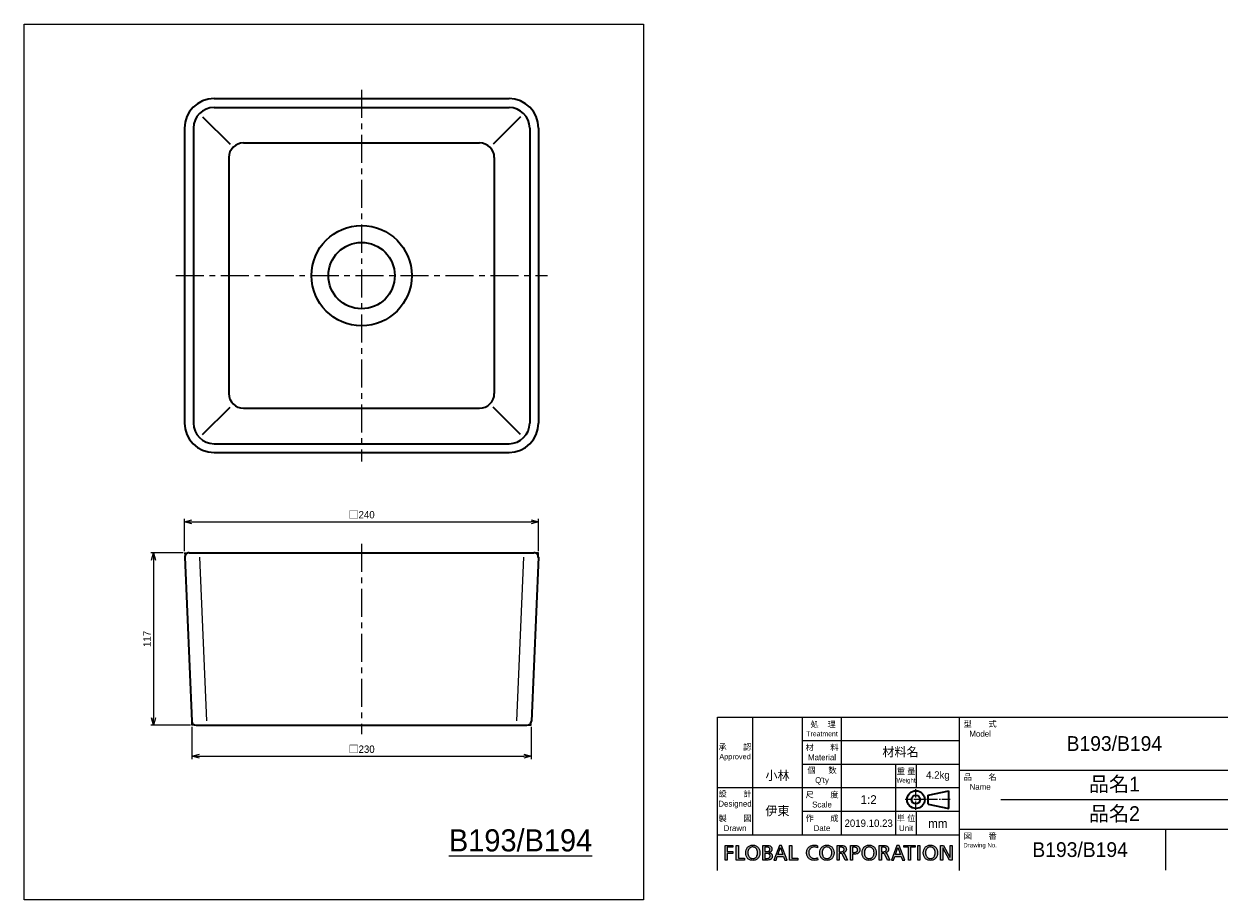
# Model space of a CAD drawing. Header units: millimetres. Extents: x 0 to 816, y 0 to 594.
import ezdxf

# ---------------------------------------------------------------- set-up
doc = ezdxf.new("R2010")
doc.units = ezdxf.units.MM
doc.header["$LTSCALE"] = 0.3
doc.linetypes.add('CENTER', pattern=[50.8, 31.75, -6.35, 6.35, -6.35])
doc.linetypes.add('CENTER2', pattern=[28.575, 19.05, -3.175, 3.175, -3.175])
doc.layers.add('HOJO', color=8, linetype='Continuous', lineweight=13, plot=False)
for name, color, linetype, lineweight in [('TEXT', 7, 'Continuous', 25), ('中心線', 4, 'CENTER', 18), ('中心線x.5', 4, 'CENTER2', 18), ('実線', 3, 'Continuous', 35), ('寸法', 2, 'Continuous', 18), ('細線', 7, 'Continuous', 18)]:
    doc.layers.add(name, color=color, linetype=linetype, lineweight=lineweight)
doc.styles.add('MS Pゴシック', font='txt')
doc.styles.get("Standard").update_dxf_attribs({"font": 'txt.shx', "bigfont": 'bigfont.shx'})
doc.dimstyles.new('MyDim S＝1：2', dxfattribs={"dimscale": 2, "dimtxt": 2.5, "dimasz": 2.5, "dimexe": 1, "dimexo": 0.5, "dimgap": 1, "dimtad": 3, "dimdsep": 46, "dimtxsty": 'MS Pゴシック', "dimblk": 'OPEN30', "dimcen": 0, "dimclrd": 256, "dimclre": 256, "dimclrt": 256, "dimazin": 2, "dimtfac": 1, "dimtmove": 0, "dimatfit": 3, "dimldrblk": 'OPEN30', "dimfxl": 1, "dimlwd": 18, "dimlwe": 18, "dimarcsym": 0})

# ---------------------------------------------------------------- blocks, each defined once
blk = doc.blocks.new('FLOBAL CORPORATIOM')
at = {"layer": 'TEXT'}
h = blk.add_hatch(color=256, dxfattribs=at)
h.paths.add_polyline_path([(16.86, 1.72), (16.79, 1.86), (16.7, 1.99), (16.6, 2.1), (16.48, 2.19), (16.35, 2.27), (16.21, 2.34), (16.06, 2.39), (15.73, 2.46), (15.01, 2.5), (13.79, 2.5), (13.79, -2.5), (14.5, -2.5), (14.5, -0.28), (14.93, -0.28), (15.19, -0.29), (15.3, -0.31), (15.36, -0.32), (15.41, -0.34), (15.46, -0.37), (15.51, -0.4), (15.55, -0.44), (15.6, -0.48), (15.69, -0.61), (15.77, -0.77), (16.54, -2.5), (17.35, -2.5), (16.41, -0.51), (16.3, -0.31), (16.25, -0.24), (16.19, -0.17), (16.13, -0.12), (16.07, -0.08), (15.92, -0.01), (15.92, 0.01), (16.13, 0.06), (16.33, 0.14), (16.5, 0.25), (16.65, 0.39), (16.72, 0.46), (16.78, 0.54), (16.83, 0.63), (16.87, 0.73), (16.91, 0.82), (16.93, 0.93), (16.95, 1.03), (16.95, 1.15), (16.94, 1.36), (16.91, 1.55)])
h.paths.add_polyline_path([(14.5, 1.87), (15.19, 1.87), (15.42, 1.86), (15.62, 1.82), (15.71, 1.79), (15.8, 1.76), (15.87, 1.72), (15.94, 1.67), (16, 1.62), (16.05, 1.56), (16.09, 1.5), (16.13, 1.44), (16.16, 1.37), (16.18, 1.29), (16.19, 1.21), (16.19, 1.13), (16.19, 1.04), (16.17, 0.96), (16.15, 0.88), (16.12, 0.81), (16.08, 0.74), (16.03, 0.67), (15.97, 0.61), (15.91, 0.56), (15.83, 0.51), (15.75, 0.47), (15.57, 0.41), (15.35, 0.36), (15.11, 0.35), (14.5, 0.35)], flags=16)
h.paths.add_polyline_path([(-37.77, -0.22), (-35.91, -0.22), (-35.91, 0.41), (-37.77, 0.41), (-37.77, 1.87), (-35.83, 1.87), (-35.83, 2.5), (-38.48, 2.5), (-38.48, -2.5), (-37.77, -2.5)])
h.paths.add_polyline_path([(-34.69, -2.5), (-31.88, -2.5), (-31.88, -1.87), (-33.97, -1.87), (-33.97, 2.5), (-34.69, 2.5)])
h.paths.add_polyline_path([(-30.34, 2.28), (-30.53, 2.16), (-30.71, 2.01), (-30.88, 1.85), (-31.02, 1.67), (-31.15, 1.47), (-31.26, 1.26), (-31.35, 1.03), (-31.47, 0.54), (-31.51, 0), (-31.47, -0.55), (-31.35, -1.04), (-31.26, -1.27), (-31.15, -1.49), (-31.03, -1.68), (-30.88, -1.86), (-30.72, -2.02), (-30.54, -2.17), (-30.34, -2.29), (-30.12, -2.4), (-29.89, -2.48), (-29.65, -2.54), (-29.38, -2.57), (-29.1, -2.59), (-28.83, -2.57), (-28.56, -2.54), (-28.32, -2.48), (-28.09, -2.4), (-27.87, -2.29), (-27.67, -2.17), (-27.49, -2.02), (-27.33, -1.86), (-27.18, -1.68), (-27.06, -1.49), (-26.95, -1.27), (-26.86, -1.04), (-26.74, -0.55), (-26.7, 0), (-26.74, 0.54), (-26.86, 1.03), (-26.95, 1.26), (-27.06, 1.47), (-27.19, 1.67), (-27.33, 1.85), (-27.5, 2.01), (-27.68, 2.16), (-27.87, 2.28), (-28.09, 2.39), (-28.32, 2.47), (-28.57, 2.54), (-28.83, 2.57), (-29.1, 2.59), (-29.38, 2.57), (-29.64, 2.54), (-29.89, 2.47), (-30.12, 2.39)])
h.paths.add_polyline_path([(-29.83, 1.8), (-29.67, 1.86), (-29.49, 1.92), (-29.31, 1.95), (-29.1, 1.96), (-28.9, 1.94), (-28.72, 1.91), (-28.54, 1.86), (-28.38, 1.79), (-28.23, 1.7), (-28.1, 1.6), (-27.98, 1.49), (-27.87, 1.36), (-27.77, 1.22), (-27.69, 1.06), (-27.56, 0.73), (-27.48, 0.38), (-27.46, 0), (-27.48, -0.37), (-27.55, -0.73), (-27.67, -1.06), (-27.75, -1.21), (-27.85, -1.35), (-27.96, -1.48), (-28.08, -1.6), (-28.21, -1.7), (-28.36, -1.79), (-28.52, -1.86), (-28.7, -1.91), (-28.9, -1.94), (-29.1, -1.96), (-29.31, -1.94), (-29.51, -1.91), (-29.69, -1.86), (-29.85, -1.79), (-30, -1.7), (-30.13, -1.6), (-30.25, -1.48), (-30.36, -1.35), (-30.45, -1.21), (-30.54, -1.06), (-30.66, -0.73), (-30.73, -0.37), (-30.75, 0), (-30.73, 0.38), (-30.65, 0.74), (-30.52, 1.07), (-30.44, 1.22), (-30.34, 1.36), (-30.23, 1.49), (-30.11, 1.61), (-29.98, 1.71)], flags=16)
h.paths.add_polyline_path([(-25.71, -2.5), (-24.38, -2.5), (-24.01, -2.49), (-23.65, -2.44), (-23.33, -2.36), (-23.18, -2.31), (-23.04, -2.24), (-22.92, -2.16), (-22.81, -2.06), (-22.71, -1.95), (-22.63, -1.83), (-22.56, -1.69), (-22.51, -1.53), (-22.48, -1.36), (-22.47, -1.17), (-22.48, -1.04), (-22.5, -0.92), (-22.52, -0.8), (-22.56, -0.69), (-22.61, -0.59), (-22.66, -0.49), (-22.73, -0.41), (-22.8, -0.32), (-22.88, -0.25), (-22.97, -0.19), (-23.06, -0.13), (-23.17, -0.08), (-23.39, 0), (-23.63, 0.04), (-23.63, 0.05), (-23.41, 0.12), (-23.21, 0.21), (-23.03, 0.31), (-22.95, 0.38), (-22.88, 0.45), (-22.82, 0.52), (-22.76, 0.6), (-22.71, 0.69), (-22.68, 0.79), (-22.64, 0.89), (-22.62, 1), (-22.6, 1.24), (-22.61, 1.41), (-22.64, 1.56), (-22.68, 1.7), (-22.73, 1.83), (-22.8, 1.94), (-22.88, 2.04), (-22.98, 2.14), (-23.09, 2.22), (-23.21, 2.29), (-23.35, 2.34), (-23.65, 2.43), (-23.98, 2.48), (-24.36, 2.5), (-25.71, 2.5)])
h.paths.add_polyline_path([(-25, 1.91), (-24.24, 1.91), (-24.08, 1.9), (-23.92, 1.88), (-23.77, 1.83), (-23.69, 1.8), (-23.63, 1.76), (-23.56, 1.72), (-23.5, 1.66), (-23.45, 1.6), (-23.4, 1.53), (-23.37, 1.46), (-23.34, 1.37), (-23.32, 1.27), (-23.32, 1.17), (-23.33, 1.04), (-23.35, 0.92), (-23.38, 0.82), (-23.42, 0.73), (-23.48, 0.65), (-23.54, 0.59), (-23.62, 0.53), (-23.7, 0.49), (-23.79, 0.45), (-23.89, 0.42), (-24.11, 0.39), (-24.6, 0.37), (-25, 0.37)], flags=16)
h.paths.add_polyline_path([(-25, -0.22), (-24.53, -0.22), (-24.07, -0.25), (-23.85, -0.3), (-23.75, -0.33), (-23.65, -0.37), (-23.56, -0.42), (-23.48, -0.48), (-23.41, -0.56), (-23.35, -0.64), (-23.3, -0.73), (-23.26, -0.84), (-23.24, -0.97), (-23.23, -1.1), (-23.24, -1.22), (-23.26, -1.33), (-23.29, -1.43), (-23.33, -1.51), (-23.39, -1.59), (-23.45, -1.66), (-23.52, -1.71), (-23.6, -1.76), (-23.69, -1.8), (-23.79, -1.83), (-23.99, -1.88), (-24.46, -1.91), (-25, -1.91)], flags=16)
h.paths.add_polyline_path([(-21.97, -2.5), (-21.22, -2.5), (-20.78, -1.24), (-18.67, -1.24), (-18.23, -2.5), (-17.45, -2.5), (-19.32, 2.5), (-20.08, 2.5)])
h.paths.add_polyline_path([(-19.72, 1.78), (-18.88, -0.65), (-20.57, -0.65)], flags=16)
h.paths.add_polyline_path([(-15.89, 2.5), (-16.6, 2.5), (-16.6, -2.5), (-13.8, -2.5), (-13.8, -1.87), (-15.89, -1.87)])
h.paths.add_polyline_path([(-9.04, 2.47), (-9.29, 2.39), (-9.52, 2.29), (-9.74, 2.17), (-9.94, 2.03), (-10.13, 1.87), (-10.29, 1.69), (-10.44, 1.5), (-10.57, 1.29), (-10.68, 1.07), (-10.76, 0.83), (-10.82, 0.57), (-10.86, 0.3), (-10.87, 0.02), (-10.86, -0.27), (-10.83, -0.55), (-10.77, -0.81), (-10.69, -1.06), (-10.58, -1.29), (-10.46, -1.5), (-10.31, -1.7), (-10.15, -1.88), (-9.97, -2.04), (-9.77, -2.18), (-9.55, -2.3), (-9.32, -2.4), (-9.07, -2.48), (-8.81, -2.54), (-8.24, -2.59), (-7.7, -2.56), (-7.4, -2.5), (-7.1, -2.41), (-7.14, -1.71), (-7.25, -1.77), (-7.37, -1.81), (-7.65, -1.89), (-7.95, -1.94), (-8.23, -1.96), (-8.42, -1.95), (-8.61, -1.92), (-8.79, -1.88), (-8.96, -1.82), (-9.13, -1.74), (-9.28, -1.65), (-9.43, -1.54), (-9.56, -1.42), (-9.68, -1.28), (-9.79, -1.14), (-9.89, -0.97), (-9.97, -0.8), (-10.03, -0.62), (-10.08, -0.42), (-10.11, -0.22), (-10.12, 0), (-10.11, 0.21), (-10.08, 0.41), (-10.04, 0.6), (-9.98, 0.78), (-9.9, 0.95), (-9.81, 1.11), (-9.71, 1.26), (-9.59, 1.4), (-9.46, 1.52), (-9.31, 1.63), (-9.15, 1.73), (-8.98, 1.81), (-8.8, 1.87), (-8.61, 1.92), (-8.41, 1.95), (-8.2, 1.96, -0.133027), (-7.16, 1.68), (-7.11, 2.37, 0.10488), (-8.23, 2.59), (-8.78, 2.53)])
h.paths.add_polyline_path([(-5.39, 2.16), (-5.57, 2.01), (-5.73, 1.85), (-5.88, 1.67), (-6.01, 1.47), (-6.11, 1.26), (-6.2, 1.03), (-6.33, 0.54), (-6.37, 0), (-6.33, -0.55), (-6.2, -1.04), (-6.12, -1.27), (-6.01, -1.49), (-5.88, -1.68), (-5.74, -1.86), (-5.57, -2.02), (-5.39, -2.17), (-5.19, -2.29), (-4.98, -2.4), (-4.75, -2.48), (-4.5, -2.54), (-4.24, -2.57), (-3.96, -2.59), (-3.68, -2.57), (-3.42, -2.54), (-3.17, -2.48), (-2.94, -2.4), (-2.73, -2.29), (-2.53, -2.17), (-2.35, -2.02), (-2.18, -1.86), (-2.04, -1.68), (-1.91, -1.49), (-1.8, -1.27), (-1.71, -1.04), (-1.59, -0.55), (-1.55, 0), (-1.59, 0.54), (-1.71, 1.03), (-1.8, 1.26), (-1.91, 1.47), (-2.04, 1.67), (-2.19, 1.85), (-2.35, 2.01), (-2.53, 2.16), (-2.73, 2.28), (-2.94, 2.39), (-3.17, 2.47), (-3.42, 2.54), (-3.68, 2.57), (-3.96, 2.59), (-4.24, 2.57), (-4.5, 2.54), (-4.75, 2.47), (-4.98, 2.39), (-5.19, 2.28)])
h.paths.add_polyline_path([(-4.83, 1.71), (-4.68, 1.8), (-4.52, 1.86), (-4.35, 1.92), (-4.16, 1.95), (-3.96, 1.96), (-3.76, 1.94), (-3.57, 1.91), (-3.4, 1.86), (-3.24, 1.79), (-3.09, 1.7), (-2.95, 1.6), (-2.83, 1.49), (-2.72, 1.36), (-2.63, 1.22), (-2.54, 1.06), (-2.41, 0.73), (-2.34, 0.38), (-2.31, 0), (-2.34, -0.37), (-2.41, -0.73), (-2.53, -1.06), (-2.61, -1.21), (-2.7, -1.35), (-2.81, -1.48), (-2.93, -1.6), (-3.07, -1.7), (-3.22, -1.79), (-3.38, -1.86), (-3.56, -1.91), (-3.75, -1.94), (-3.96, -1.96), (-4.17, -1.94), (-4.36, -1.91), (-4.54, -1.86), (-4.7, -1.79), (-4.85, -1.7), (-4.99, -1.6), (-5.11, -1.48), (-5.22, -1.35), (-5.31, -1.21), (-5.39, -1.06), (-5.51, -0.73), (-5.58, -0.37), (-5.61, 0), (-5.58, 0.38), (-5.5, 0.74), (-5.38, 1.07), (-5.29, 1.22), (-5.2, 1.36), (-5.09, 1.49), (-4.97, 1.61)], flags=16)
h.paths.add_polyline_path([(-0.54, -2.5), (0.17, -2.5), (0.17, -0.28), (0.6, -0.28), (0.86, -0.29), (0.98, -0.31), (1.03, -0.32), (1.08, -0.34), (1.13, -0.37), (1.18, -0.4), (1.23, -0.44), (1.27, -0.48), (1.36, -0.61), (1.44, -0.77), (2.21, -2.5), (3.03, -2.5), (2.08, -0.51), (1.97, -0.31), (1.92, -0.24), (1.86, -0.17), (1.81, -0.12), (1.74, -0.08), (1.59, -0.01), (1.59, 0.01), (1.8, 0.06), (2, 0.14), (2.17, 0.25), (2.33, 0.39), (2.39, 0.46), (2.45, 0.54), (2.5, 0.63), (2.54, 0.73), (2.58, 0.82), (2.6, 0.93), (2.62, 1.03), (2.62, 1.15), (2.61, 1.36), (2.58, 1.55), (2.53, 1.72), (2.46, 1.86), (2.37, 1.99), (2.27, 2.1), (2.15, 2.19), (2.02, 2.27), (1.88, 2.34), (1.73, 2.39), (1.4, 2.46), (0.68, 2.5), (-0.54, 2.5)])
h.paths.add_polyline_path([(0.17, 1.87), (0.86, 1.87), (1.09, 1.86), (1.3, 1.82), (1.39, 1.79), (1.47, 1.76), (1.54, 1.72), (1.61, 1.67), (1.67, 1.62), (1.72, 1.56), (1.76, 1.5), (1.8, 1.44), (1.83, 1.37), (1.85, 1.29), (1.86, 1.21), (1.86, 1.13), (1.86, 1.04), (1.85, 0.96), (1.82, 0.88), (1.79, 0.81), (1.75, 0.74), (1.7, 0.67), (1.64, 0.61), (1.58, 0.56), (1.51, 0.51), (1.42, 0.47), (1.24, 0.41), (1.02, 0.36), (0.78, 0.35), (0.17, 0.35)], flags=16)
h.paths.add_polyline_path([(4.01, -2.5), (4.73, -2.5), (4.73, -0.5), (5.43, -0.5), (5.77, -0.48), (6.09, -0.42), (6.39, -0.32), (6.53, -0.25), (6.66, -0.17), (6.77, -0.07), (6.88, 0.04), (6.97, 0.16), (7.05, 0.3), (7.12, 0.45), (7.16, 0.62), (7.19, 0.8), (7.2, 1), (7.19, 1.21), (7.16, 1.39), (7.12, 1.56), (7.05, 1.72), (6.97, 1.85), (6.88, 1.98), (6.77, 2.08), (6.65, 2.18), (6.51, 2.26), (6.37, 2.33), (6.05, 2.43), (5.7, 2.48), (5.32, 2.5), (4.01, 2.5)])
h.paths.add_polyline_path([(4.73, 1.87), (5.34, 1.87), (5.51, 1.86), (5.7, 1.82), (5.88, 1.76), (6.06, 1.68), (6.14, 1.62), (6.21, 1.56), (6.28, 1.49), (6.33, 1.41), (6.38, 1.32), (6.41, 1.23), (6.43, 1.12), (6.44, 1.01), (6.44, 0.89), (6.42, 0.78), (6.39, 0.68), (6.35, 0.59), (6.3, 0.51), (6.24, 0.44), (6.18, 0.38), (6.11, 0.32), (6.03, 0.27), (5.95, 0.23), (5.78, 0.17), (5.61, 0.14), (5.44, 0.13), (4.73, 0.13)], flags=16)
h.paths.add_polyline_path([(8.94, 2.16), (8.76, 2.01), (8.59, 1.85), (8.45, 1.67), (8.32, 1.47), (8.21, 1.26), (8.12, 1.03), (8, 0.54), (7.96, 0), (8, -0.55), (8.12, -1.04), (8.21, -1.27), (8.32, -1.49), (8.45, -1.68), (8.59, -1.86), (8.76, -2.02), (8.94, -2.17), (9.13, -2.29), (9.35, -2.4), (9.58, -2.48), (9.83, -2.54), (10.09, -2.57), (10.37, -2.59), (10.65, -2.57), (10.91, -2.54), (11.16, -2.48), (11.39, -2.4), (11.6, -2.29), (11.8, -2.17), (11.98, -2.02), (12.14, -1.86), (12.29, -1.68), (12.42, -1.49), (12.52, -1.27), (12.61, -1.04), (12.73, -0.55), (12.77, 0), (12.73, 0.54), (12.61, 1.03), (12.52, 1.26), (12.41, 1.47), (12.29, 1.67), (12.14, 1.85), (11.98, 2.01), (11.8, 2.16), (11.6, 2.28), (11.38, 2.39), (11.15, 2.47), (10.91, 2.54), (10.65, 2.57), (10.37, 2.59), (10.09, 2.57), (9.83, 2.54), (9.58, 2.47), (9.35, 2.39), (9.14, 2.28)])
h.paths.add_polyline_path([(9.36, 1.61), (9.5, 1.71), (9.65, 1.8), (9.81, 1.86), (9.98, 1.92), (10.17, 1.95), (10.37, 1.96), (10.57, 1.94), (10.76, 1.91), (10.93, 1.86), (11.09, 1.79), (11.24, 1.7), (11.37, 1.6), (11.5, 1.49), (11.61, 1.36), (11.7, 1.22), (11.79, 1.06), (11.91, 0.73), (11.99, 0.38), (12.02, 0), (11.99, -0.37), (11.92, -0.73), (11.8, -1.06), (11.72, -1.21), (11.62, -1.35), (11.52, -1.48), (11.4, -1.6), (11.26, -1.7), (11.11, -1.79), (10.95, -1.86), (10.77, -1.91), (10.58, -1.94), (10.37, -1.96), (10.16, -1.94), (9.97, -1.91), (9.79, -1.86), (9.62, -1.79), (9.47, -1.7), (9.34, -1.6), (9.22, -1.48), (9.11, -1.35), (9.02, -1.21), (8.94, -1.06), (8.82, -0.73), (8.74, -0.37), (8.72, 0), (8.75, 0.38), (8.82, 0.74), (8.95, 1.07), (9.03, 1.22), (9.13, 1.36), (9.24, 1.49)], flags=16)
h.paths.add_polyline_path([(17.88, -2.5), (18.63, -2.5), (19.07, -1.24), (21.18, -1.24), (21.62, -2.5), (22.4, -2.5), (20.53, 2.5), (19.78, 2.5)])
h.paths.add_polyline_path([(20.13, 1.78), (20.98, -0.65), (19.28, -0.65)], flags=16)
h.paths.add_polyline_path([(23.68, 1.87), (23.68, -2.5), (24.4, -2.5), (24.4, 1.87), (25.95, 1.87), (25.95, 2.5), (22.13, 2.5), (22.13, 1.87)])
h.paths.add_polyline_path([(27.56, 2.5), (26.85, 2.5), (26.85, -2.5), (27.56, -2.5)])
h.paths.add_polyline_path([(32.55, 2.16), (32.35, 2.28), (32.14, 2.39), (31.91, 2.47), (31.66, 2.54), (31.4, 2.57), (31.12, 2.59), (30.84, 2.57), (30.58, 2.54), (30.33, 2.47), (30.1, 2.39), (29.89, 2.28), (29.69, 2.16), (29.51, 2.01), (29.35, 1.85), (29.2, 1.67), (29.07, 1.47), (28.97, 1.26), (28.88, 1.03), (28.75, 0.54), (28.71, 0), (28.75, -0.55), (28.88, -1.04), (28.96, -1.27), (29.07, -1.49), (29.2, -1.68), (29.34, -1.86), (29.51, -2.02), (29.69, -2.17), (29.89, -2.29), (30.1, -2.4), (30.33, -2.48), (30.58, -2.54), (30.84, -2.57), (31.12, -2.59), (31.4, -2.57), (31.66, -2.54), (31.91, -2.48), (32.14, -2.4), (32.35, -2.29), (32.55, -2.17), (32.73, -2.02), (32.9, -1.86), (33.04, -1.68), (33.17, -1.49), (33.28, -1.27), (33.37, -1.04), (33.49, -0.55), (33.53, 0), (33.49, 0.54), (33.36, 1.03), (33.27, 1.26), (33.17, 1.47), (33.04, 1.67), (32.89, 1.85), (32.73, 2.01)])
h.paths.add_polyline_path([(32.13, 1.6), (32.25, 1.49), (32.36, 1.36), (32.45, 1.22), (32.54, 1.06), (32.67, 0.73), (32.74, 0.38), (32.77, 0), (32.74, -0.37), (32.67, -0.73), (32.55, -1.06), (32.47, -1.21), (32.38, -1.35), (32.27, -1.48), (32.15, -1.6), (32.01, -1.7), (31.86, -1.79), (31.7, -1.86), (31.52, -1.91), (31.33, -1.94), (31.12, -1.96), (30.91, -1.94), (30.72, -1.91), (30.54, -1.86), (30.38, -1.79), (30.23, -1.7), (30.09, -1.6), (29.97, -1.48), (29.86, -1.35), (29.77, -1.21), (29.69, -1.06), (29.57, -0.73), (29.5, -0.37), (29.47, 0), (29.5, 0.38), (29.58, 0.74), (29.7, 1.07), (29.79, 1.22), (29.88, 1.36), (29.99, 1.49), (30.11, 1.61), (30.25, 1.71), (30.4, 1.8), (30.56, 1.86), (30.73, 1.92), (30.92, 1.95), (31.12, 1.96), (31.32, 1.94), (31.51, 1.91), (31.68, 1.86), (31.84, 1.79), (31.99, 1.7)], flags=16)
h.paths.add_polyline_path([(34.57, 2.5), (34.57, -2.5), (35.29, -2.5), (35.29, 1.61), (35.3, 1.61), (37.57, -2.5), (38.48, -2.5), (38.48, 2.5), (37.77, 2.5), (37.77, -1.53), (37.75, -1.53), (35.55, 2.5)])
for points in [[(-38.48, 2.5), (-35.83, 2.5), (-35.83, 1.87), (-37.77, 1.87), (-37.77, 0.41), (-35.91, 0.41), (-35.91, -0.22), (-37.77, -0.22), (-37.77, -2.5), (-38.48, -2.5), (-38.48, 2.5)], [(-34.69, 2.5), (-33.97, 2.5), (-33.97, -1.87), (-31.88, -1.87), (-31.88, -2.5), (-34.69, -2.5), (-34.69, 2.5)], [(-29.1, 2.59), (-28.83, 2.57), (-28.57, 2.54), (-28.32, 2.47), (-28.09, 2.39), (-27.87, 2.28), (-27.68, 2.16), (-27.5, 2.01), (-27.33, 1.85), (-27.19, 1.67), (-27.06, 1.47), (-26.95, 1.26), (-26.86, 1.03), (-26.74, 0.54), (-26.7, 0), (-26.74, -0.55), (-26.86, -1.04), (-26.95, -1.27), (-27.06, -1.49), (-27.18, -1.68), (-27.33, -1.86), (-27.49, -2.02), (-27.67, -2.17), (-27.87, -2.29), (-28.09, -2.4), (-28.32, -2.48), (-28.56, -2.54), (-28.83, -2.57), (-29.1, -2.59), (-29.38, -2.57), (-29.65, -2.54), (-29.89, -2.48), (-30.12, -2.4), (-30.34, -2.29), (-30.54, -2.17), (-30.72, -2.02), (-30.88, -1.86), (-31.03, -1.68), (-31.15, -1.49), (-31.26, -1.27), (-31.35, -1.04), (-31.47, -0.55), (-31.51, 0), (-31.47, 0.54), (-31.35, 1.03), (-31.26, 1.26), (-31.15, 1.47), (-31.02, 1.67), (-30.88, 1.85), (-30.71, 2.01), (-30.53, 2.16), (-30.34, 2.28), (-30.12, 2.39), (-29.89, 2.47), (-29.64, 2.54), (-29.38, 2.57), (-29.1, 2.59)], [(-29.1, -1.96), (-28.9, -1.94), (-28.7, -1.91), (-28.52, -1.86), (-28.36, -1.79), (-28.21, -1.7), (-28.08, -1.6), (-27.96, -1.48), (-27.85, -1.35), (-27.75, -1.21), (-27.67, -1.06), (-27.55, -0.73), (-27.48, -0.37), (-27.46, 0), (-27.48, 0.38), (-27.56, 0.73), (-27.69, 1.06), (-27.77, 1.22), (-27.87, 1.36), (-27.98, 1.49), (-28.1, 1.6), (-28.23, 1.7), (-28.38, 1.79), (-28.54, 1.86), (-28.72, 1.91), (-28.9, 1.94), (-29.1, 1.96), (-29.31, 1.95), (-29.49, 1.92), (-29.67, 1.86), (-29.83, 1.8), (-29.98, 1.71), (-30.11, 1.61), (-30.23, 1.49), (-30.34, 1.36), (-30.44, 1.22), (-30.52, 1.07), (-30.65, 0.74), (-30.73, 0.38), (-30.75, 0), (-30.73, -0.37), (-30.66, -0.73), (-30.54, -1.06), (-30.45, -1.21), (-30.36, -1.35), (-30.25, -1.48), (-30.13, -1.6), (-30, -1.7), (-29.85, -1.79), (-29.69, -1.86), (-29.51, -1.91), (-29.31, -1.94), (-29.1, -1.96)], [(-25.71, 2.5), (-24.36, 2.5), (-23.98, 2.48), (-23.65, 2.43), (-23.35, 2.34), (-23.21, 2.29), (-23.09, 2.22), (-22.98, 2.14), (-22.88, 2.04), (-22.8, 1.94), (-22.73, 1.83), (-22.68, 1.7), (-22.64, 1.56), (-22.61, 1.41), (-22.6, 1.24), (-22.62, 1), (-22.64, 0.89), (-22.68, 0.79), (-22.71, 0.69), (-22.76, 0.6), (-22.82, 0.52), (-22.88, 0.45), (-22.95, 0.38), (-23.03, 0.31), (-23.21, 0.21), (-23.41, 0.12), (-23.63, 0.05), (-23.63, 0.04), (-23.39, 0), (-23.17, -0.08), (-23.06, -0.13), (-22.97, -0.19), (-22.88, -0.25), (-22.8, -0.32), (-22.73, -0.41), (-22.66, -0.49), (-22.61, -0.59), (-22.56, -0.69), (-22.52, -0.8), (-22.5, -0.92), (-22.48, -1.04), (-22.47, -1.17), (-22.48, -1.36), (-22.51, -1.53), (-22.56, -1.69), (-22.63, -1.83), (-22.71, -1.95), (-22.81, -2.06), (-22.92, -2.16), (-23.04, -2.24), (-23.18, -2.31), (-23.33, -2.36), (-23.65, -2.44), (-24.01, -2.49), (-24.38, -2.5), (-25.71, -2.5), (-25.71, 2.5)], [(-25, 0.37), (-24.6, 0.37), (-24.11, 0.39), (-23.89, 0.42), (-23.79, 0.45), (-23.7, 0.49), (-23.62, 0.53), (-23.54, 0.59), (-23.48, 0.65), (-23.42, 0.73), (-23.38, 0.82), (-23.35, 0.92), (-23.33, 1.04), (-23.32, 1.17), (-23.32, 1.27), (-23.34, 1.37), (-23.37, 1.46), (-23.4, 1.53), (-23.45, 1.6), (-23.5, 1.66), (-23.56, 1.72), (-23.63, 1.76), (-23.69, 1.8), (-23.77, 1.83), (-23.92, 1.88), (-24.08, 1.9), (-24.24, 1.91), (-25, 1.91), (-25, 0.37)], [(-18.23, -2.5), (-17.45, -2.5), (-19.32, 2.5), (-20.08, 2.5), (-21.97, -2.5), (-21.22, -2.5), (-20.78, -1.24), (-18.67, -1.24), (-18.23, -2.5)], [(-20.57, -0.65), (-19.72, 1.78), (-18.88, -0.65), (-20.57, -0.65)], [(-16.6, 2.5), (-15.89, 2.5), (-15.89, -1.87), (-13.8, -1.87), (-13.8, -2.5), (-16.6, -2.5), (-16.6, 2.5)], [(-3.96, 2.59), (-3.68, 2.57), (-3.42, 2.54), (-3.17, 2.47), (-2.94, 2.39), (-2.73, 2.28), (-2.53, 2.16), (-2.35, 2.01), (-2.19, 1.85), (-2.04, 1.67), (-1.91, 1.47), (-1.8, 1.26), (-1.71, 1.03), (-1.59, 0.54), (-1.55, 0), (-1.59, -0.55), (-1.71, -1.04), (-1.8, -1.27), (-1.91, -1.49), (-2.04, -1.68), (-2.18, -1.86), (-2.35, -2.02), (-2.53, -2.17), (-2.73, -2.29), (-2.94, -2.4), (-3.17, -2.48), (-3.42, -2.54), (-3.68, -2.57), (-3.96, -2.59), (-4.24, -2.57), (-4.5, -2.54), (-4.75, -2.48), (-4.98, -2.4), (-5.19, -2.29), (-5.39, -2.17), (-5.57, -2.02), (-5.74, -1.86), (-5.88, -1.68), (-6.01, -1.49), (-6.12, -1.27), (-6.2, -1.04), (-6.33, -0.55), (-6.37, 0), (-6.33, 0.54), (-6.2, 1.03), (-6.11, 1.26), (-6.01, 1.47), (-5.88, 1.67), (-5.73, 1.85), (-5.57, 2.01), (-5.39, 2.16), (-5.19, 2.28), (-4.98, 2.39), (-4.75, 2.47), (-4.5, 2.54), (-4.24, 2.57), (-3.96, 2.59)], [(-3.96, -1.96), (-3.75, -1.94), (-3.56, -1.91), (-3.38, -1.86), (-3.22, -1.79), (-3.07, -1.7), (-2.93, -1.6), (-2.81, -1.48), (-2.7, -1.35), (-2.61, -1.21), (-2.53, -1.06), (-2.41, -0.73), (-2.34, -0.37), (-2.31, 0), (-2.34, 0.38), (-2.41, 0.73), (-2.54, 1.06), (-2.63, 1.22), (-2.72, 1.36), (-2.83, 1.49), (-2.95, 1.6), (-3.09, 1.7), (-3.24, 1.79), (-3.4, 1.86), (-3.57, 1.91), (-3.76, 1.94), (-3.96, 1.96), (-4.16, 1.95), (-4.35, 1.92), (-4.52, 1.86), (-4.68, 1.8), (-4.83, 1.71), (-4.97, 1.61), (-5.09, 1.49), (-5.2, 1.36), (-5.29, 1.22), (-5.38, 1.07), (-5.5, 0.74), (-5.58, 0.38), (-5.61, 0), (-5.58, -0.37), (-5.51, -0.73), (-5.39, -1.06), (-5.31, -1.21), (-5.22, -1.35), (-5.11, -1.48), (-4.99, -1.6), (-4.85, -1.7), (-4.7, -1.79), (-4.54, -1.86), (-4.36, -1.91), (-4.17, -1.94), (-3.96, -1.96)], [(-0.54, 2.5), (0.68, 2.5), (1.4, 2.46), (1.73, 2.39), (1.88, 2.34), (2.02, 2.27), (2.15, 2.19), (2.27, 2.1), (2.37, 1.99), (2.46, 1.86), (2.53, 1.72), (2.58, 1.55), (2.61, 1.36), (2.62, 1.15), (2.62, 1.03), (2.6, 0.93), (2.58, 0.82), (2.54, 0.73), (2.5, 0.63), (2.45, 0.54), (2.39, 0.46), (2.33, 0.39), (2.17, 0.25), (2, 0.14), (1.8, 0.06), (1.59, 0.01), (1.59, -0.01), (1.74, -0.08), (1.81, -0.12), (1.86, -0.17), (1.92, -0.24), (1.97, -0.31), (2.08, -0.51), (3.03, -2.5), (2.21, -2.5), (1.44, -0.77), (1.36, -0.61), (1.27, -0.48), (1.23, -0.44), (1.18, -0.4), (1.13, -0.37), (1.08, -0.34), (1.03, -0.32), (0.98, -0.31), (0.86, -0.29), (0.6, -0.28), (0.17, -0.28), (0.17, -2.5), (-0.54, -2.5), (-0.54, 2.5)], [(0.17, 0.35), (0.78, 0.35), (1.02, 0.36), (1.24, 0.41), (1.42, 0.47), (1.51, 0.51), (1.58, 0.56), (1.64, 0.61), (1.7, 0.67), (1.75, 0.74), (1.79, 0.81), (1.82, 0.88), (1.85, 0.96), (1.86, 1.04), (1.86, 1.13), (1.86, 1.21), (1.85, 1.29), (1.83, 1.37), (1.8, 1.44), (1.76, 1.5), (1.72, 1.56), (1.67, 1.62), (1.61, 1.67), (1.54, 1.72), (1.47, 1.76), (1.39, 1.79), (1.3, 1.82), (1.09, 1.86), (0.86, 1.87), (0.17, 1.87), (0.17, 0.35)], [(4.01, 2.5), (5.32, 2.5), (5.7, 2.48), (6.05, 2.43), (6.37, 2.33), (6.51, 2.26), (6.65, 2.18), (6.77, 2.08), (6.88, 1.98), (6.97, 1.85), (7.05, 1.72), (7.12, 1.56), (7.16, 1.39), (7.19, 1.21), (7.2, 1), (7.19, 0.8), (7.16, 0.62), (7.12, 0.45), (7.05, 0.3), (6.97, 0.16), (6.88, 0.04), (6.77, -0.07), (6.66, -0.17), (6.53, -0.25), (6.39, -0.32), (6.09, -0.42), (5.77, -0.48), (5.43, -0.5), (4.73, -0.5), (4.73, -2.5), (4.01, -2.5), (4.01, 2.5)], [(4.73, 0.13), (5.44, 0.13), (5.61, 0.14), (5.78, 0.17), (5.95, 0.23), (6.03, 0.27), (6.11, 0.32), (6.18, 0.38), (6.24, 0.44), (6.3, 0.51), (6.35, 0.59), (6.39, 0.68), (6.42, 0.78), (6.44, 0.89), (6.44, 1.01), (6.43, 1.12), (6.41, 1.23), (6.38, 1.32), (6.33, 1.41), (6.28, 1.49), (6.21, 1.56), (6.14, 1.62), (6.06, 1.68), (5.88, 1.76), (5.7, 1.82), (5.51, 1.86), (5.34, 1.87), (4.73, 1.87), (4.73, 0.13)], [(10.37, 2.59), (10.65, 2.57), (10.91, 2.54), (11.15, 2.47), (11.38, 2.39), (11.6, 2.28), (11.8, 2.16), (11.98, 2.01), (12.14, 1.85), (12.29, 1.67), (12.41, 1.47), (12.52, 1.26), (12.61, 1.03), (12.73, 0.54), (12.77, 0), (12.73, -0.55), (12.61, -1.04), (12.52, -1.27), (12.42, -1.49), (12.29, -1.68), (12.14, -1.86), (11.98, -2.02), (11.8, -2.17), (11.6, -2.29), (11.39, -2.4), (11.16, -2.48), (10.91, -2.54), (10.65, -2.57), (10.37, -2.59), (10.09, -2.57), (9.83, -2.54), (9.58, -2.48), (9.35, -2.4), (9.13, -2.29), (8.94, -2.17), (8.76, -2.02), (8.59, -1.86), (8.45, -1.68), (8.32, -1.49), (8.21, -1.27), (8.12, -1.04), (8, -0.55), (7.96, 0), (8, 0.54), (8.12, 1.03), (8.21, 1.26), (8.32, 1.47), (8.45, 1.67), (8.59, 1.85), (8.76, 2.01), (8.94, 2.16), (9.14, 2.28), (9.35, 2.39), (9.58, 2.47), (9.83, 2.54), (10.09, 2.57), (10.37, 2.59)], [(10.37, -1.96), (10.58, -1.94), (10.77, -1.91), (10.95, -1.86), (11.11, -1.79), (11.26, -1.7), (11.4, -1.6), (11.52, -1.48), (11.62, -1.35), (11.72, -1.21), (11.8, -1.06), (11.92, -0.73), (11.99, -0.37), (12.02, 0), (11.99, 0.38), (11.91, 0.73), (11.79, 1.06), (11.7, 1.22), (11.61, 1.36), (11.5, 1.49), (11.37, 1.6), (11.24, 1.7), (11.09, 1.79), (10.93, 1.86), (10.76, 1.91), (10.57, 1.94), (10.37, 1.96), (10.17, 1.95), (9.98, 1.92), (9.81, 1.86), (9.65, 1.8), (9.5, 1.71), (9.36, 1.61), (9.24, 1.49), (9.13, 1.36), (9.03, 1.22), (8.95, 1.07), (8.82, 0.74), (8.75, 0.38), (8.72, 0), (8.74, -0.37), (8.82, -0.73), (8.94, -1.06), (9.02, -1.21), (9.11, -1.35), (9.22, -1.48), (9.34, -1.6), (9.47, -1.7), (9.62, -1.79), (9.79, -1.86), (9.97, -1.91), (10.16, -1.94), (10.37, -1.96)], [(13.79, 2.5), (15.01, 2.5), (15.73, 2.46), (16.06, 2.39), (16.21, 2.34), (16.35, 2.27), (16.48, 2.19), (16.6, 2.1), (16.7, 1.99), (16.79, 1.86), (16.86, 1.72), (16.91, 1.55), (16.94, 1.36), (16.95, 1.15), (16.95, 1.03), (16.93, 0.93), (16.91, 0.82), (16.87, 0.73), (16.83, 0.63), (16.78, 0.54), (16.72, 0.46), (16.65, 0.39), (16.5, 0.25), (16.33, 0.14), (16.13, 0.06), (15.92, 0.01), (15.92, -0.01), (16.07, -0.08), (16.13, -0.12), (16.19, -0.17), (16.25, -0.24), (16.3, -0.31), (16.41, -0.51), (17.35, -2.5), (16.54, -2.5), (15.77, -0.77), (15.69, -0.61), (15.6, -0.48), (15.55, -0.44), (15.51, -0.4), (15.46, -0.37), (15.41, -0.34), (15.36, -0.32), (15.3, -0.31), (15.19, -0.29), (14.93, -0.28), (14.5, -0.28), (14.5, -2.5), (13.79, -2.5), (13.79, 2.5)], [(14.5, 0.35), (15.11, 0.35), (15.35, 0.36), (15.57, 0.41), (15.75, 0.47), (15.83, 0.51), (15.91, 0.56), (15.97, 0.61), (16.03, 0.67), (16.08, 0.74), (16.12, 0.81), (16.15, 0.88), (16.17, 0.96), (16.19, 1.04), (16.19, 1.13), (16.19, 1.21), (16.18, 1.29), (16.16, 1.37), (16.13, 1.44), (16.09, 1.5), (16.05, 1.56), (16, 1.62), (15.94, 1.67), (15.87, 1.72), (15.8, 1.76), (15.71, 1.79), (15.62, 1.82), (15.42, 1.86), (15.19, 1.87), (14.5, 1.87), (14.5, 0.35)], [(21.62, -2.5), (22.4, -2.5), (20.53, 2.5), (19.78, 2.5), (17.88, -2.5), (18.63, -2.5), (19.07, -1.24), (21.18, -1.24), (21.62, -2.5)], [(19.28, -0.65), (20.13, 1.78), (20.98, -0.65), (19.28, -0.65)], [(23.68, 1.87), (22.13, 1.87), (22.13, 2.5), (25.95, 2.5), (25.95, 1.87), (24.4, 1.87), (24.4, -2.5), (23.68, -2.5), (23.68, 1.87)], [(26.85, 2.5), (27.56, 2.5), (27.56, -2.5), (26.85, -2.5), (26.85, 2.5)], [(31.12, 2.59), (31.4, 2.57), (31.66, 2.54), (31.91, 2.47), (32.14, 2.39), (32.35, 2.28), (32.55, 2.16), (32.73, 2.01), (32.89, 1.85), (33.04, 1.67), (33.17, 1.47), (33.27, 1.26), (33.36, 1.03), (33.49, 0.54), (33.53, 0), (33.49, -0.55), (33.37, -1.04), (33.28, -1.27), (33.17, -1.49), (33.04, -1.68), (32.9, -1.86), (32.73, -2.02), (32.55, -2.17), (32.35, -2.29), (32.14, -2.4), (31.91, -2.48), (31.66, -2.54), (31.4, -2.57), (31.12, -2.59), (30.84, -2.57), (30.58, -2.54), (30.33, -2.48), (30.1, -2.4), (29.89, -2.29), (29.69, -2.17), (29.51, -2.02), (29.34, -1.86), (29.2, -1.68), (29.07, -1.49), (28.96, -1.27), (28.88, -1.04), (28.75, -0.55), (28.71, 0), (28.75, 0.54), (28.88, 1.03), (28.97, 1.26), (29.07, 1.47), (29.2, 1.67), (29.35, 1.85), (29.51, 2.01), (29.69, 2.16), (29.89, 2.28), (30.1, 2.39), (30.33, 2.47), (30.58, 2.54), (30.84, 2.57), (31.12, 2.59)], [(31.12, -1.96), (31.33, -1.94), (31.52, -1.91), (31.7, -1.86), (31.86, -1.79), (32.01, -1.7), (32.15, -1.6), (32.27, -1.48), (32.38, -1.35), (32.47, -1.21), (32.55, -1.06), (32.67, -0.73), (32.74, -0.37), (32.77, 0), (32.74, 0.38), (32.67, 0.73), (32.54, 1.06), (32.45, 1.22), (32.36, 1.36), (32.25, 1.49), (32.13, 1.6), (31.99, 1.7), (31.84, 1.79), (31.68, 1.86), (31.51, 1.91), (31.32, 1.94), (31.12, 1.96), (30.92, 1.95), (30.73, 1.92), (30.56, 1.86), (30.4, 1.8), (30.25, 1.71), (30.11, 1.61), (29.99, 1.49), (29.88, 1.36), (29.79, 1.22), (29.7, 1.07), (29.58, 0.74), (29.5, 0.38), (29.47, 0), (29.5, -0.37), (29.57, -0.73), (29.69, -1.06), (29.77, -1.21), (29.86, -1.35), (29.97, -1.48), (30.09, -1.6), (30.23, -1.7), (30.38, -1.79), (30.54, -1.86), (30.72, -1.91), (30.91, -1.94), (31.12, -1.96)], [(34.57, 2.5), (35.55, 2.5), (37.75, -1.53), (37.77, -1.53), (37.77, 2.5), (38.48, 2.5), (38.48, -2.5), (37.57, -2.5), (35.3, 1.61), (35.29, 1.61), (35.29, -2.5), (34.57, -2.5), (34.57, 2.5)], [(-25, -1.91), (-24.46, -1.91), (-23.99, -1.88), (-23.79, -1.83), (-23.69, -1.8), (-23.6, -1.76), (-23.52, -1.71), (-23.45, -1.66), (-23.39, -1.59), (-23.33, -1.51), (-23.29, -1.43), (-23.26, -1.33), (-23.24, -1.22), (-23.23, -1.1), (-23.24, -0.97), (-23.26, -0.84), (-23.3, -0.73), (-23.35, -0.64), (-23.41, -0.56), (-23.48, -0.48), (-23.56, -0.42), (-23.65, -0.37), (-23.75, -0.33), (-23.85, -0.3), (-24.07, -0.25), (-24.53, -0.22), (-25, -0.22), (-25, -1.91)]]:
    blk.add_lwpolyline(points, close=True, dxfattribs=at)
blk.add_lwpolyline([(-7.16, 1.68, 0.133027), (-8.2, 1.96), (-8.41, 1.95), (-8.61, 1.92), (-8.8, 1.87), (-8.98, 1.81), (-9.15, 1.73), (-9.31, 1.63), (-9.46, 1.52), (-9.59, 1.4), (-9.71, 1.26), (-9.81, 1.11), (-9.9, 0.95), (-9.98, 0.78), (-10.04, 0.6), (-10.08, 0.41), (-10.11, 0.21), (-10.12, 0), (-10.11, -0.22), (-10.08, -0.42), (-10.03, -0.62), (-9.97, -0.8), (-9.89, -0.97), (-9.79, -1.14), (-9.68, -1.28), (-9.56, -1.42), (-9.43, -1.54), (-9.28, -1.65), (-9.13, -1.74), (-8.96, -1.82), (-8.79, -1.88), (-8.61, -1.92), (-8.42, -1.95), (-8.23, -1.96), (-7.95, -1.94), (-7.65, -1.89), (-7.37, -1.81), (-7.25, -1.77), (-7.14, -1.71), (-7.1, -2.41), (-7.4, -2.5), (-7.7, -2.56), (-8.24, -2.59), (-8.81, -2.54), (-9.07, -2.48), (-9.32, -2.4), (-9.55, -2.3), (-9.77, -2.18), (-9.97, -2.04), (-10.15, -1.88), (-10.31, -1.7), (-10.46, -1.5), (-10.58, -1.29), (-10.69, -1.06), (-10.77, -0.81), (-10.83, -0.55), (-10.86, -0.27), (-10.87, 0.02), (-10.86, 0.3), (-10.82, 0.57), (-10.76, 0.83), (-10.68, 1.07), (-10.57, 1.29), (-10.44, 1.5), (-10.29, 1.69), (-10.13, 1.87), (-9.94, 2.03), (-9.74, 2.17), (-9.52, 2.29), (-9.29, 2.39), (-9.04, 2.47), (-8.78, 2.53), (-8.23, 2.59, -0.10488), (-7.11, 2.37), (-7.16, 1.68)], format="xyb", close=True, dxfattribs=at)
blk = doc.blocks.new('_Open30')
at = {"color": 0, "lineweight": -2}
for p, q in [((-1, 0.27), (0, 0)), ((0, 0), (-1, -0.27)), ((0, 0), (-1, 0))]:
    blk.add_line(p, q, dxfattribs=at)
blk = doc.blocks.new('*D4')
at = {"layer": 'Defpoints', "color": 0, "transparency": 16777216}
for p in [(348.84, 256.46), (108.84, 235.46), (348.84, 235.46)]:
    blk.add_point(p, dxfattribs=at)
at = {"layer": '寸法', "lineweight": 18, "transparency": 16777216}
for p, q in [((108.84, 236.46), (108.84, 258.46)), ((113.84, 256.46), (343.84, 256.46)), ((348.84, 236.46), (348.84, 258.46))]:
    blk.add_line(p, q, dxfattribs=at)
at = {"layer": '寸法', "lineweight": 18, "transparency": 16777216, "xscale": 5, "yscale": 5, "zscale": 5, "rotation": 180}
blk.add_blockref('_Open30', (108.84, 256.46), dxfattribs=at)
at = {"layer": '寸法', "lineweight": 18, "transparency": 16777216, "xscale": 5, "yscale": 5, "zscale": 5}
blk.add_blockref('_Open30', (348.84, 256.46), dxfattribs=at)
at = {"layer": '寸法', "transparency": 16777216, "insert": (228.84, 261.17), "char_height": 5, "attachment_point": 5, "style": 'MS Pゴシック'}
blk.add_mtext('□240', dxfattribs=at)
blk = doc.blocks.new('*D5')
at = {"layer": 'Defpoints', "color": 0, "transparency": 16777216}
for p in [(108.84, 235.46), (87.84, 118.46), (113.84, 118.46)]:
    blk.add_point(p, dxfattribs=at)
at = {"layer": '寸法', "lineweight": 18, "transparency": 16777216}
for p, q in [((107.84, 235.46), (85.84, 235.46)), ((87.84, 230.46), (87.84, 123.46)), ((112.84, 118.46), (85.84, 118.46))]:
    blk.add_line(p, q, dxfattribs=at)
at = {"layer": '寸法', "lineweight": 18, "transparency": 16777216, "xscale": 5, "yscale": 5, "zscale": 5}
for p, rotation in [((87.84, 235.46), 90), ((87.84, 118.46), 270)]:
    blk.add_blockref('_Open30', p, dxfattribs=dict(at, rotation=rotation))
at = {"layer": '寸法', "transparency": 16777216, "insert": (83.34, 176.96), "char_height": 5, "attachment_point": 5, "rotation": 90, "style": 'MS Pゴシック'}
blk.add_mtext('117', dxfattribs=at)
blk = doc.blocks.new('*D6')
at = {"layer": 'Defpoints', "color": 0, "transparency": 16777216}
for p in [(113.84, 118.46), (343.84, 118.46), (343.84, 97.46)]:
    blk.add_point(p, dxfattribs=at)
at = {"layer": '寸法', "lineweight": 18, "transparency": 16777216}
for p, q in [((113.84, 117.46), (113.84, 95.46)), ((343.84, 117.46), (343.84, 95.46)), ((118.84, 97.46), (338.84, 97.46))]:
    blk.add_line(p, q, dxfattribs=at)
at = {"layer": '寸法', "lineweight": 18, "transparency": 16777216, "xscale": 5, "yscale": 5, "zscale": 5, "rotation": 180}
blk.add_blockref('_Open30', (113.84, 97.46), dxfattribs=at)
at = {"layer": '寸法', "lineweight": 18, "transparency": 16777216, "xscale": 5, "yscale": 5, "zscale": 5}
blk.add_blockref('_Open30', (343.84, 97.46), dxfattribs=at)
at = {"layer": '寸法', "transparency": 16777216, "insert": (228.84, 102.17), "char_height": 5, "attachment_point": 5, "style": 'MS Pゴシック'}
blk.add_mtext('□230', dxfattribs=at)

msp = doc.modelspace()

# ---------------------------------------------------------------- linework, layer by layer
at = {"layer": 'Defpoints'}
for p, q in [((0, 0), (0, 594)), ((0, 594), (420, 594)), ((420, 594), (420, 0)), ((420, 0), (0, 0))]:
    msp.add_line(p, q, dxfattribs=at)
at = {"layer": 'HOJO'}
for p, q in [((108.836, 235.458), (111.009, 235.458)), ((108.836, 235.458), (108.917, 233.558)), ((118.974, 232.458), (123.717, 121.458)), ((338.699, 232.458), (333.955, 121.458)), ((348.836, 235.458), (345.705, 235.458)), ((348.705, 232.458), (348.836, 235.458)), ((113.836, 118.458), (113.714, 121.33)), ((116.711, 118.458), (113.836, 118.458)), ((340.962, 118.458), (343.836, 118.458)), ((343.836, 118.458), (343.959, 121.33))]:
    msp.add_line(p, q, dxfattribs=at)
at = {"layer": '中心線', "ltscale": 2}
for p, q in [((228.836, 549.42), (228.836, 297.42)), ((102.836, 423.42), (354.836, 423.42)), ((228.836, 241.458), (228.836, 112.458))]:
    msp.add_line(p, q, dxfattribs=at)
at = {"layer": '中心線x.5'}
for p, q in [((604.695, 61.005), (604.695, 75.087)), ((628.019, 68), (597.382, 68))]:
    msp.add_line(p, q, dxfattribs=at)
at = {"layer": '実線'}
for p, q in [((128.836, 543.42), (328.836, 543.42)), ((121.058, 531.198), (139.644, 512.613)), ((128.836, 537.42), (328.836, 537.42)), ((336.614, 531.198), (318.029, 512.613)), ((108.836, 523.42), (108.836, 323.42)), ((114.836, 523.42), (114.836, 323.42)), ((342.836, 523.42), (342.836, 323.42)), ((348.836, 523.42), (348.836, 323.42)), ((148.836, 513.42), (308.836, 513.42)), ((138.836, 503.42), (138.836, 343.42)), ((318.836, 503.42), (318.836, 343.42)), ((121.058, 315.642), (139.644, 334.228)), ((148.836, 333.42), (308.836, 333.42)), ((336.614, 315.642), (318.029, 334.228)), ((128.836, 309.42), (328.836, 309.42)), ((128.836, 303.42), (328.836, 303.42)), ((108.964, 232.458), (113.714, 121.33)), ((111.967, 235.458), (345.705, 235.458)), ((348.705, 232.458), (343.959, 121.33)), ((116.711, 118.458), (340.962, 118.458)), ((613.12, 71), (627.006, 73.88)), ((627.006, 62.011), (627.006, 73.88)), ((613.12, 65), (613.12, 71)), ((613.12, 65), (627.006, 62.011))]:
    msp.add_line(p, q, dxfattribs=at)
for centre, radius in [((228.836, 423.42), 34), ((228.836, 423.42), 22.5), ((604.695, 68), 6), ((604.695, 68.046), 2.954)]:
    msp.add_circle(centre, radius, dxfattribs=at)
for centre, radius, start, end in [((128.836, 523.42), 20, 90, 180), ((328.836, 523.42), 20, 0, 90), ((128.836, 523.42), 14, 90, 180), ((328.836, 523.42), 14, 0, 90), ((148.836, 503.42), 10, 90, 180), ((308.836, 503.42), 10, 0, 90), ((148.836, 343.42), 10, 180, 270), ((308.836, 343.42), 10, 270, 0), ((128.836, 323.42), 20, 180, 270), ((128.836, 323.42), 14, 180, 270), ((328.836, 323.42), 20, 270, 0), ((328.836, 323.42), 14, 270, 0), ((111.967, 232.458), 3, 90, 182.447049), ((345.705, 232.458), 3, 357.552951, 90), ((116.711, 121.458), 3, 182.447049, 270), ((340.962, 121.458), 3, 270, 357.554325)]:
    msp.add_arc(centre, radius, start, end, dxfattribs=at)
at = {"layer": '細線'}
for p, q in [((470.26, 20), (470.26, 124)), ((493.84, 124), (493.84, 44)), ((634.26, 108), (527.816, 108)), ((527.816, 92), (634.26, 92)), ((591.066, 44), (591.066, 92)), ((604.986, 92), (604.986, 76)), ((634.26, 76), (470.26, 76)), ((662.26, 68), (816.26, 68)), ((634.26, 60), (527.816, 60)), ((604.986, 60), (604.986, 44)), ((774.201, 20.107), (774.201, 47.879))]:
    msp.add_line(p, q, dxfattribs=at)
at = {"layer": '細線', "lineweight": 20}
for p, q in [((470.26, 124), (816.26, 124)), ((527.816, 44), (527.816, 124)), ((554.26, 44), (554.26, 124)), ((634.26, 20), (634.26, 124)), ((634.26, 88), (816.26, 88)), ((634.26, 44), (470.26, 44)), ((634.26, 48), (816.26, 48))]:
    msp.add_line(p, q, dxfattribs=at)

# ---------------------------------------------------------------- block references
at = {"layer": 'TEXT', "xscale": 2, "yscale": 2, "zscale": 2}
msp.add_blockref('FLOBAL CORPORATIOM', (552.291, 32), dxfattribs=at)

# ---------------------------------------------------------------- texts
at = {"layer": 'HOJO', "insert": (594.26, 100), "char_height": 6, "width": 80, "attachment_point": 5}
msp.add_mtext('{\\fMS PMincho|b0|i0|c128|p18;材料名}', dxfattribs=at)
at = {"layer": 'TEXT', "attachment_point": 5}
for s, insert, char_height, width in [('{\\fMS PMincho|b0|i0|c128|p18;B193/B194}', (739.26, 106), 10, 154), ('{\\fMS PMincho|b0|i0|c128|p18;小林}', (510.828, 84), 6, 33.97607), ('{\\fMS PMincho|b0|i0|c128|p18;4.2kg}', (619.623, 84), 5, 29.27428), ('{\\fＭＳ Ｐ明朝|b0|i0|c128|p18;品名1}', (739.26, 78), 10, 154), ('{\\fMS PMincho|b0|i0|c128|p18;伊東}', (510.828, 60), 6, 33.97607), ('{\\fＭＳ Ｐ明朝|b0|i0|c128|p18;品名2}', (739.26, 58), 10, 154), ('{\\fMS PMincho|b0|i0|c128|p18;2019.10.23}', (572.663, 52), 5, 36.80572), ('{\\fMS PMincho|b0|i0|c128|p18;mm}', (619.575, 51.858), 6, 29.3708), ('{\\fMS PMincho|b0|i0|c128|p18;B193/B194}', (716.029, 34.053), 10, 116.2445)]:
    msp.add_mtext(s, dxfattribs=dict(at, insert=insert, char_height=char_height, width=width))
at = {"layer": 'TEXT', "insert": (336.639, 40.305), "char_height": 15, "width": 154, "attachment_point": 5, "style": 'MS Pゴシック'}
msp.add_mtext('{\\LB193/B194}', dxfattribs=at)
at = {"layer": '細線', "attachment_point": 5}
for s, insert, char_height, width in [('{\\fMS UI Gothic|b0|i0|c128|p50; 処    理\\H0.85x;Treatment}', (541.038, 116), 4, 26.44393), ('{\\fMS UI Gothic|b0|i0|c128|p2;型\u3000\u3000式\\P\\fMS UI Gothic|b0|i0|c128|p50;Model}', (648.26, 116), 4, 28), ('{\\fMS UI Gothic|b0|i0|c128|p50;承\u3000\u3000認\\P\\H0.9x;Approved}', (482.05, 100), 4, 23.58), ('{\\fMS UI Gothic|b0|i0|c128|p2;材\u3000\u3000料\\PMaterial}', (541.038, 100), 4, 26.44393), ("{\\fMS UI Gothic|b0|i0|c128|p2;個  \u3000数Q'ty}", (541.038, 84), 4, 26.44393), ('{\\fMS UI Gothic|b0|i0|c128|p50;重 量\\H0.7502x;Weight\\H1.333x; }', (598.026, 84), 3.999, 13.92), ('{\\fMS UI Gothic|b0|i0|c128|p2;品\u3000\u3000名\\fMS UI Gothic|b0|i0|c128|p50;Name}', (648.26, 80), 4, 28), ('{\\fMS UI Gothic|b0|i0|c128|p2;設\u3000\u3000計Designed}', (482.05, 68), 4, 23.58), ('{\\fMS UI Gothic|b0|i0|c128|p50;尺\u3000\u3000度Scale}', (541.038, 68), 4, 26.44393), ('{\\fMS PMincho|b0|i0|c128|p18;1:2}', (572.663, 68), 6, 36.80572), ('{\\fMS UI Gothic|b0|i0|c128|p50;単 位\\P\\H1x;Unit}', (598.026, 52), 3.999, 13.92), ('{\\fMS UI Gothic|b0|i0|c128|p2;製\u3000\u3000図Drawn}', (482.05, 52), 4, 23.58), ('{\\fMS UI Gothic|b0|i0|c128|p2;作\u3000\u3000成Date}', (541.038, 52), 4, 26.44393), ('{\\fMS UI Gothic|b0|i0|c128|p50;図\u3000\u3000番\\fMS UI Gothic|b0|i0|c128|p2;\\P\\fMS UI Gothic|b0|i0|c128|p50;\\H0.75x;Drawing No.}', (648.26, 40), 4, 28)]:
    msp.add_mtext(s, dxfattribs=dict(at, insert=insert, char_height=char_height, width=width))

# ---------------------------------------------------------------- dimensions: what is measured, and where the dimension line sits
at = {"layer": '寸法'}
dim = msp.add_linear_dim(base=(348.836, 256.458), p1=(108.836, 235.458), p2=(348.836, 235.458), text='□<>', dimstyle='MyDim S＝1：2', override={"dimdec": 0}, dxfattribs=at)
dim.commit()
dim.dimension.update_dxf_attribs({"geometry": '*D4', "text_midpoint": (228.836, 256.458), "dimtype": 160})
dim = msp.add_linear_dim(base=(87.836, 118.458), p1=(108.836, 235.458), p2=(113.836, 118.458), angle=90, dimstyle='MyDim S＝1：2', dxfattribs=at)
dim.commit()
dim.dimension.update_dxf_attribs({"geometry": '*D5', "text_midpoint": (87.836, 176.958), "dimtype": 160})
dim = msp.add_linear_dim(base=(343.836, 97.458), p1=(113.836, 118.458), p2=(343.836, 118.458), text='□<>', dimstyle='MyDim S＝1：2', dxfattribs=at)
dim.commit()
dim.dimension.update_dxf_attribs({"geometry": '*D6', "text_midpoint": (228.836, 97.458), "dimtype": 160})

doc.saveas('drawing.dxf')
